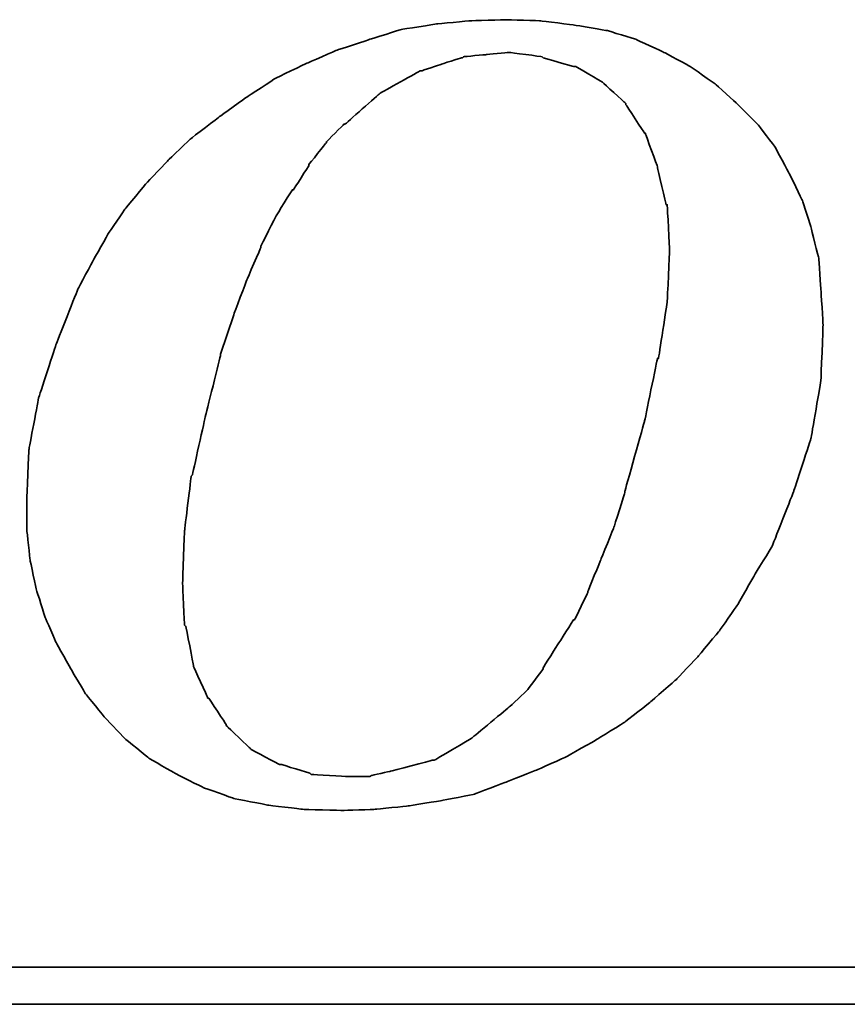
# Model space of a CAD drawing. Header units: millimetres. Extents: x 13 to 548, y 152 to 342.
# Tile 42 of 47: x 437.96 to 442.71, y 198.62 to 204.27. Entities that reach past the tile are written whole.
import ezdxf

# ---------------------------------------------------------------- set-up
doc = ezdxf.new("R2010")
doc.units = ezdxf.units.MM
doc.header["$LTSCALE"] = 0.15
doc.layers.add('DIM', color=4, linetype='CONTINUOUS')
doc.layers.add('layer 1', color=7, linetype='CONTINUOUS')

# ---------------------------------------------------------------- blocks, each defined once
blk = doc.blocks.new('TBI MOTION logo(完整正式版)')
at = {"layer": 'layer 1', "color": 22, "lineweight": 35}
for points, knots in [([(35.79625, -6.98375), (35.79625, -6.98375), (36.23125, -7.43875), (36.23125, -7.43875), (36.23125, -7.43875), (36.23125, -7.43875), (36.75625, -7.87125), (36.75625, -7.87125), (36.75625, -7.87125), (36.75625, -7.87125), (37.33125, -8.20375), (37.33125, -8.20375), (37.33125, -8.20375), (37.33125, -8.20375), (37.95625, -8.51875), (37.95625, -8.51875), (37.95625, -8.51875), (37.95625, -8.51875), (38.62625, -8.75875), (38.62625, -8.75875), (38.62625, -8.75875), (38.62625, -8.75875), (39.37125, -8.90375), (39.37125, -8.90375), (39.37125, -8.90375), (39.37125, -8.90375), (40.14125, -8.99875), (40.14125, -8.99875), (40.14125, -8.99875), (40.14125, -8.99875), (41.02625, -9.02375), (41.02625, -9.02375), (41.02625, -9.02375), (41.02625, -9.02375), (41.74625, -8.99875), (41.74625, -8.99875), (41.74625, -8.99875), (41.74625, -8.99875), (42.46625, -8.92375), (42.46625, -8.92375), (42.46625, -8.92375), (42.46625, -8.92375), (43.21125, -8.80625), (43.21125, -8.80625), (43.21125, -8.80625), (43.21125, -8.80625), (43.93125, -8.66375), (43.93125, -8.66375), (43.93125, -8.66375), (43.93125, -8.66375), (44.62625, -8.39875), (44.62625, -8.39875), (44.62625, -8.39875), (44.62625, -8.39875), (45.29625, -8.13375), (45.29625, -8.13375), (45.29625, -8.13375), (45.29625, -8.13375), (45.94625, -7.84375), (45.94625, -7.84375), (45.94625, -7.84375), (45.94625, -7.84375), (46.61625, -7.46375), (46.61625, -7.46375), (46.61625, -7.46375), (46.61625, -7.46375), (47.24125, -7.07875), (47.24125, -7.07875), (47.24125, -7.07875), (47.24125, -7.07875), (47.81625, -6.62375), (47.81625, -6.62375), (47.81625, -6.62375), (47.81625, -6.62375), (48.36875, -6.14375), (48.36875, -6.14375), (48.36875, -6.14375), (48.36875, -6.14375), (48.84625, -5.64125), (48.84625, -5.64125), (48.84625, -5.64125), (48.84625, -5.64125), (49.32625, -5.06375), (49.32625, -5.06375), (49.32625, -5.06375), (49.32625, -5.06375), (49.71125, -4.51374), (49.71125, -4.51374), (49.71125, -4.51374), (49.71125, -4.51374), (50.09625, -3.83874), (50.09625, -3.83874), (50.09625, -3.83874), (50.09625, -3.83874), (50.48125, -3.21374), (50.48125, -3.21374), (50.48125, -3.21374), (50.48125, -3.21374), (50.96125, -1.99125), (50.96125, -1.99125), (50.96125, -1.99125), (50.96125, -1.99125), (51.34375, -0.81875), (51.34375, -0.81875), (51.34375, -0.81875), (51.34375, -0.81875), (51.56125, 0.45624), (51.56125, 0.45624), (51.56125, 0.45624), (51.56125, 0.45624), (51.60625, 1.67624), (51.60625, 1.67624), (51.60625, 1.67624), (51.60625, 1.67624), (51.56125, 2.44625), (51.56125, 2.44625), (51.56125, 2.44625), (51.56125, 2.44625), (51.51125, 3.14125), (51.51125, 3.14125), (51.51125, 3.14125), (51.51125, 3.14125), (51.34375, 3.81125), (51.34375, 3.81125), (51.34375, 3.81125), (51.34375, 3.81125), (51.15125, 4.41125), (51.15125, 4.41125), (51.15125, 4.41125), (51.15125, 4.41125), (50.86125, 5.01125), (50.86125, 5.01125), (50.86125, 5.01125), (50.86125, 5.01125), (50.55125, 5.58875), (50.55125, 5.58875), (50.55125, 5.58875), (50.55125, 5.58875), (50.16625, 6.09125), (50.16625, 6.09125), (50.16625, 6.09125), (50.16625, 6.09125), (49.71125, 6.54875), (49.71125, 6.54875), (49.71125, 6.54875), (49.71125, 6.54875), (49.23125, 6.98125), (49.23125, 6.98125), (49.23125, 6.98125), (49.23125, 6.98125), (48.67875, 7.36625), (48.67875, 7.36625), (48.67875, 7.36625), (48.67875, 7.36625), (48.10375, 7.67625), (48.10375, 7.67625), (48.10375, 7.67625), (48.10375, 7.67625), (47.48125, 7.96375), (47.48125, 7.96375), (47.48125, 7.96375), (47.48125, 7.96375), (46.85625, 8.15625), (46.85625, 8.15625), (46.85625, 8.15625), (46.85625, 8.15625), (46.13625, 8.27624), (46.13625, 8.27624), (46.13625, 8.27624), (46.13625, 8.27624), (45.39125, 8.37125), (45.39125, 8.37125), (45.39125, 8.37125), (45.39125, 8.37125), (44.62625, 8.39624), (44.62625, 8.39624), (44.62625, 8.39624), (44.62625, 8.39624), (43.83625, 8.37125), (43.83625, 8.37125), (43.83625, 8.37125), (43.83625, 8.37125), (43.09125, 8.30125), (43.09125, 8.30125), (43.09125, 8.30125), (43.09125, 8.30125), (42.32125, 8.18125), (42.32125, 8.18125), (42.32125, 8.18125), (42.32125, 8.18125), (41.62875, 7.96375), (41.62875, 7.96375), (41.62875, 7.96375), (41.62875, 7.96375), (40.90625, 7.72625), (40.90625, 7.72625), (40.90625, 7.72625), (40.90625, 7.72625), (40.23624, 7.43625), (40.23624, 7.43625), (40.23624, 7.43625), (40.23624, 7.43625), (39.54124, 7.10125), (39.54124, 7.10125), (39.54124, 7.10125), (39.54124, 7.10125), (38.91625, 6.69125), (38.91625, 6.69125), (38.91625, 6.69125), (38.91625, 6.69125), (38.31625, 6.26125), (38.31625, 6.26125), (38.31625, 6.26125), (38.31625, 6.26125), (37.69125, 5.78125), (37.69125, 5.78125), (37.69125, 5.78125), (37.69125, 5.78125), (37.18625, 5.30125), (37.18625, 5.30125), (37.18625, 5.30125), (37.18625, 5.30125), (36.70625, 4.79624), (36.70625, 4.79624), (36.70625, 4.79624), (36.70625, 4.79624), (36.23125, 4.22125), (36.23125, 4.22125), (36.23125, 4.22125), (36.23125, 4.22125), (35.87124, 3.69375), (35.87124, 3.69375), (35.87124, 3.69375), (35.87124, 3.69375), (35.53125, 3.09125), (35.53125, 3.09125), (35.53125, 3.09125), (35.53125, 3.09125), (35.19875, 2.47125), (35.19875, 2.47125), (35.19875, 2.47125), (35.19875, 2.47125), (34.71625, 1.24625), (34.71625, 1.24625), (34.71625, 1.24625), (34.71625, 1.24625), (34.33125, 0.06874), (34.33125, 0.06874), (34.33125, 0.06874), (34.33125, 0.06874), (34.11625, -1.07875), (34.11625, -1.07875), (34.11625, -1.07875), (34.11625, -1.07875), (34.07125, -2.15875), (34.07125, -2.15875), (34.07125, -2.15875), (34.07125, -2.15875), (34.07125, -2.85375), (34.07125, -2.85375), (34.07125, -2.85375), (34.07125, -2.85375), (34.14125, -3.50375), (34.14125, -3.50375), (34.14125, -3.50375), (34.14125, -3.50375), (34.28625, -4.17375), (34.28625, -4.17375), (34.28625, -4.17375), (34.28625, -4.17375), (34.47625, -4.77624), (34.47625, -4.77624), (34.47625, -4.77624), (34.47625, -4.77624), (34.71625, -5.32625), (34.71625, -5.32625), (34.71625, -5.32625), (34.71625, -5.32625), (35.05375, -5.92875), (35.05375, -5.92875), (35.05375, -5.92875), (35.05375, -5.92875), (35.36375, -6.45375), (35.36375, -6.45375), (35.36375, -6.45375), (35.36375, -6.45375), (35.79625, -6.98375), (35.79625, -6.98375)], [0, 0, 0, 0, 0.01388889, 0.01388889, 0.01388889, 0.0138889, 0.02777778, 0.02777778, 0.02777778, 0.02777779, 0.04166667, 0.04166667, 0.04166667, 0.04166668, 0.05555556, 0.05555556, 0.05555556, 0.05555557, 0.06944444, 0.06944444, 0.06944444, 0.06944445, 0.08333333, 0.08333333, 0.08333333, 0.08333334, 0.09722222, 0.09722222, 0.09722222, 0.09722223, 0.11111111, 0.11111111, 0.11111111, 0.11111112, 0.125, 0.125, 0.125, 0.12500001, 0.13888889, 0.13888889, 0.13888889, 0.1388889, 0.15277778, 0.15277778, 0.15277778, 0.15277779, 0.16666667, 0.16666667, 0.16666667, 0.16666668, 0.18055556, 0.18055556, 0.18055556, 0.18055557, 0.19444444, 0.19444444, 0.19444444, 0.19444445, 0.20833333, 0.20833333, 0.20833333, 0.20833334, 0.22222222, 0.22222222, 0.22222222, 0.22222223, 0.23611111, 0.23611111, 0.23611111, 0.23611112, 0.25, 0.25, 0.25, 0.25000001, 0.26388889, 0.26388889, 0.26388889, 0.2638889, 0.27777778, 0.27777778, 0.27777778, 0.27777779, 0.29166667, 0.29166667, 0.29166667, 0.29166668, 0.30555556, 0.30555556, 0.30555556, 0.30555557, 0.31944444, 0.31944444, 0.31944444, 0.31944445, 0.33333333, 0.33333333, 0.33333333, 0.33333334, 0.34722222, 0.34722222, 0.34722222, 0.34722223, 0.36111111, 0.36111111, 0.36111111, 0.36111112, 0.375, 0.375, 0.375, 0.37500001, 0.38888889, 0.38888889, 0.38888889, 0.3888889, 0.40277778, 0.40277778, 0.40277778, 0.40277779, 0.41666667, 0.41666667, 0.41666667, 0.41666668, 0.43055556, 0.43055556, 0.43055556, 0.43055557, 0.44444444, 0.44444444, 0.44444444, 0.44444445, 0.45833333, 0.45833333, 0.45833333, 0.45833334, 0.47222222, 0.47222222, 0.47222222, 0.47222223, 0.48611111, 0.48611111, 0.48611111, 0.48611112, 0.5, 0.5, 0.5, 0.50000001, 0.51388889, 0.51388889, 0.51388889, 0.5138889, 0.52777778, 0.52777778, 0.52777778, 0.52777779, 0.54166667, 0.54166667, 0.54166667, 0.54166668, 0.55555556, 0.55555556, 0.55555556, 0.55555557, 0.56944444, 0.56944444, 0.56944444, 0.56944445, 0.58333333, 0.58333333, 0.58333333, 0.58333334, 0.59722222, 0.59722222, 0.59722222, 0.59722223, 0.61111111, 0.61111111, 0.61111111, 0.61111112, 0.625, 0.625, 0.625, 0.62500001, 0.63888889, 0.63888889, 0.63888889, 0.6388889, 0.65277778, 0.65277778, 0.65277778, 0.65277779, 0.66666667, 0.66666667, 0.66666667, 0.66666668, 0.68055556, 0.68055556, 0.68055556, 0.68055557, 0.69444444, 0.69444444, 0.69444444, 0.69444445, 0.70833333, 0.70833333, 0.70833333, 0.70833334, 0.72222222, 0.72222222, 0.72222222, 0.72222223, 0.73611111, 0.73611111, 0.73611111, 0.73611112, 0.75, 0.75, 0.75, 0.75000001, 0.76388889, 0.76388889, 0.76388889, 0.7638889, 0.77777778, 0.77777778, 0.77777778, 0.77777779, 0.79166667, 0.79166667, 0.79166667, 0.79166668, 0.80555556, 0.80555556, 0.80555556, 0.80555557, 0.81944444, 0.81944444, 0.81944444, 0.81944445, 0.83333333, 0.83333333, 0.83333333, 0.83333334, 0.84722222, 0.84722222, 0.84722222, 0.84722223, 0.86111111, 0.86111111, 0.86111111, 0.86111112, 0.875, 0.875, 0.875, 0.87500001, 0.88888889, 0.88888889, 0.88888889, 0.8888889, 0.90277778, 0.90277778, 0.90277778, 0.90277779, 0.91666667, 0.91666667, 0.91666667, 0.91666668, 0.93055556, 0.93055556, 0.93055556, 0.93055557, 0.94444444, 0.94444444, 0.94444444, 0.94444445, 0.95833333, 0.95833333, 0.95833333, 0.95833334, 0.97222222, 0.97222222, 0.97222222, 0.97222223, 0.98611111, 0.98611111, 0.98611111, 0.98611112, 1, 1, 1, 1]), ([(38.33875, 1.03124), (38.33875, 1.03124), (38.62625, 1.89625), (38.62625, 1.89625), (38.62625, 1.89625), (38.62625, 1.89625), (38.91625, 2.66375), (38.91625, 2.66375), (38.91625, 2.66375), (38.91625, 2.66375), (39.22625, 3.38125), (39.22625, 3.38125), (39.22625, 3.38125), (39.22625, 3.38125), (39.22625, 3.40624), (39.22625, 3.40624), (39.22625, 3.40624), (39.22625, 3.40624), (39.56124, 4.07624), (39.56124, 4.07624), (39.56124, 4.07624), (39.56124, 4.07624), (39.92125, 4.65125), (39.92125, 4.65125), (39.92125, 4.65125), (39.92125, 4.65125), (39.94625, 4.65125), (39.94625, 4.65125), (39.94625, 4.65125), (39.94625, 4.65125), (40.28125, 5.17875), (40.28125, 5.17875), (40.28125, 5.17875), (40.28125, 5.17875), (40.28125, 5.20375), (40.28125, 5.20375), (40.28125, 5.20375), (40.28125, 5.20375), (40.66875, 5.68625), (40.66875, 5.68625), (40.66875, 5.68625), (40.66875, 5.68625), (40.66875, 5.70625), (40.66875, 5.70625), (40.66875, 5.70625), (40.66875, 5.70625), (41.05124, 6.09125), (41.05124, 6.09125), (41.05124, 6.09125), (41.05124, 6.09125), (41.07625, 6.09125), (41.07625, 6.09125), (41.07625, 6.09125), (41.07625, 6.09125), (41.84125, 6.76625), (41.84125, 6.76625), (41.84125, 6.76625), (41.84125, 6.76625), (41.86625, 6.78625), (41.86625, 6.78625), (41.86625, 6.78625), (41.86625, 6.78625), (42.73125, 7.26624), (42.73125, 7.26624), (42.73125, 7.26624), (42.73125, 7.26624), (42.75625, 7.26624), (42.75625, 7.26624), (42.75625, 7.26624), (42.75625, 7.26624), (43.18625, 7.41125), (43.18625, 7.41125), (43.18625, 7.41125), (43.18625, 7.41125), (43.64125, 7.55625), (43.64125, 7.55625), (43.64125, 7.55625), (43.64125, 7.55625), (43.66625, 7.55625), (43.66625, 7.55625), (43.66625, 7.55625), (43.66625, 7.55625), (43.69125, 7.58124), (43.69125, 7.58124), (43.69125, 7.58124), (43.69125, 7.58124), (44.19125, 7.62625), (44.19125, 7.62625), (44.19125, 7.62625), (44.19125, 7.62625), (44.67125, 7.67625), (44.67125, 7.67625), (44.67125, 7.67625), (44.67125, 7.67625), (44.69625, 7.67625), (44.69625, 7.67625), (44.69625, 7.67625), (44.69625, 7.67625), (45.41875, 7.58124), (45.41875, 7.58124), (45.41875, 7.58124), (45.41875, 7.58124), (45.44125, 7.55625), (45.44125, 7.55625), (45.44125, 7.55625), (45.44125, 7.55625), (46.11125, 7.36625), (46.11125, 7.36625), (46.11125, 7.36625), (46.11125, 7.36625), (46.13625, 7.36625), (46.13625, 7.36625), (46.13625, 7.36625), (46.13625, 7.36625), (46.15875, 7.36625), (46.15875, 7.36625), (46.15875, 7.36625), (46.15875, 7.36625), (46.73625, 7.02624), (46.73625, 7.02624), (46.73625, 7.02624), (46.73625, 7.02624), (46.76125, 7.00624), (46.76125, 7.00624), (46.76125, 7.00624), (46.76125, 7.00624), (47.24125, 6.57124), (47.24125, 6.57124), (47.24125, 6.57124), (47.24125, 6.57124), (47.26625, 6.54875), (47.26625, 6.54875), (47.26625, 6.54875), (47.26625, 6.54875), (47.26625, 6.52375), (47.26625, 6.52375), (47.26625, 6.52375), (47.26625, 6.52375), (47.67375, 5.89875), (47.67375, 5.89875), (47.67375, 5.89875), (47.67375, 5.89875), (47.69625, 5.89875), (47.69625, 5.89875), (47.69625, 5.89875), (47.69625, 5.89875), (47.69625, 5.87625), (47.69625, 5.87625), (47.69625, 5.87625), (47.69625, 5.87625), (47.96125, 5.15625), (47.96125, 5.15625), (47.96125, 5.15625), (47.96125, 5.15625), (47.96125, 5.13125), (47.96125, 5.13125), (47.96125, 5.13125), (47.96125, 5.13125), (48.15125, 4.31875), (48.15125, 4.31875), (48.15125, 4.31875), (48.15125, 4.31875), (48.17625, 4.31875), (48.17625, 4.31875), (48.17625, 4.31875), (48.17625, 4.31875), (48.17625, 4.29125), (48.17625, 4.29125), (48.17625, 4.29125), (48.17625, 4.29125), (48.22625, 3.33125), (48.22625, 3.33125), (48.22625, 3.33125), (48.22625, 3.33125), (48.22625, 3.30875), (48.22625, 3.30875), (48.22625, 3.30875), (48.22625, 3.30875), (48.17625, 2.20624), (48.17625, 2.20624), (48.17625, 2.20624), (48.17625, 2.20624), (48.17625, 2.18124), (48.17625, 2.18124), (48.17625, 2.18124), (48.17625, 2.18124), (47.98375, 0.93624), (47.98375, 0.93624), (47.98375, 0.93624), (47.98375, 0.93624), (47.96125, 0.93624), (47.96125, 0.93624), (47.96125, 0.93624), (47.96125, 0.93624), (47.67375, -0.45874), (47.67375, -0.45874), (47.67375, -0.45874), (47.67375, -0.45874), (47.24125, -1.99125), (47.24125, -1.99125), (47.24125, -1.99125), (47.24125, -1.99125), (47.24125, -2.01874), (47.24125, -2.01874), (47.24125, -2.01874), (47.24125, -2.01874), (47.00125, -2.78375), (47.00125, -2.78375), (47.00125, -2.78375), (47.00125, -2.78375), (46.71125, -3.50375), (46.71125, -3.50375), (46.71125, -3.50375), (46.71125, -3.50375), (46.42625, -4.19875), (46.42625, -4.19875), (46.42625, -4.19875), (46.42625, -4.19875), (46.42625, -4.22375), (46.42625, -4.22375), (46.42625, -4.22375), (46.42625, -4.22375), (46.13625, -4.82374), (46.13625, -4.82374), (46.13625, -4.82374), (46.13625, -4.82374), (46.11125, -4.82374), (46.11125, -4.82374), (46.11125, -4.82374), (46.11125, -4.82374), (45.77625, -5.35125), (45.77625, -5.35125), (45.77625, -5.35125), (45.77625, -5.35125), (45.44125, -5.87875), (45.44125, -5.87875), (45.44125, -5.87875), (45.44125, -5.87875), (45.44125, -5.90375), (45.44125, -5.90375), (45.44125, -5.90375), (45.44125, -5.90375), (45.10625, -6.35875), (45.10625, -6.35875), (45.10625, -6.35875), (45.10625, -6.35875), (45.08125, -6.38375), (45.08125, -6.38375), (45.08125, -6.38375), (45.08125, -6.38375), (44.69625, -6.74375), (44.69625, -6.74375), (44.69625, -6.74375), (44.69625, -6.74375), (43.88375, -7.41625), (43.88375, -7.41625), (43.88375, -7.41625), (43.88375, -7.41625), (43.85625, -7.43875), (43.85625, -7.43875), (43.85625, -7.43875), (43.85625, -7.43875), (43.04125, -7.91875), (43.04125, -7.91875), (43.04125, -7.91875), (43.04125, -7.91875), (43.01625, -7.91875), (43.01625, -7.91875), (43.01625, -7.91875), (43.01625, -7.91875), (42.99625, -7.91875), (42.99625, -7.91875), (42.99625, -7.91875), (42.99625, -7.91875), (42.08125, -8.15875), (42.08125, -8.15875), (42.08125, -8.15875), (42.08125, -8.15875), (41.65125, -8.25625), (41.65125, -8.25625), (41.65125, -8.25625), (41.65125, -8.25625), (41.62875, -8.27875), (41.62875, -8.27875), (41.62875, -8.27875), (41.62875, -8.27875), (41.60125, -8.27875), (41.60125, -8.27875), (41.60125, -8.27875), (41.60125, -8.27875), (41.12125, -8.27875), (41.12125, -8.27875), (41.12125, -8.27875), (41.12125, -8.27875), (40.35624, -8.23125), (40.35624, -8.23125), (40.35624, -8.23125), (40.35624, -8.23125), (40.33125, -8.23125), (40.33125, -8.23125), (40.33125, -8.23125), (40.33125, -8.23125), (40.30625, -8.20375), (40.30625, -8.20375), (40.30625, -8.20375), (40.30625, -8.20375), (39.68375, -8.01375), (39.68375, -8.01375), (39.68375, -8.01375), (39.68375, -8.01375), (39.66124, -8.01375), (39.66124, -8.01375), (39.66124, -8.01375), (39.66124, -8.01375), (39.63625, -8.01375), (39.63625, -8.01375), (39.63625, -8.01375), (39.63625, -8.01375), (39.01125, -7.67875), (39.01125, -7.67875), (39.01125, -7.67875), (39.01125, -7.67875), (38.98875, -7.65375), (38.98875, -7.65375), (38.98875, -7.65375), (38.98875, -7.65375), (38.48625, -7.17375), (38.48625, -7.17375), (38.48625, -7.17375), (38.48625, -7.17375), (38.45875, -7.14875), (38.45875, -7.14875), (38.45875, -7.14875), (38.45875, -7.14875), (38.45875, -7.12875), (38.45875, -7.12875), (38.45875, -7.12875), (38.45875, -7.12875), (38.07625, -6.54875), (38.07625, -6.54875), (38.07625, -6.54875), (38.07625, -6.54875), (38.05125, -6.54875), (38.05125, -6.54875), (38.05125, -6.54875), (38.05125, -6.54875), (38.05125, -6.52875), (38.05125, -6.52875), (38.05125, -6.52875), (38.05125, -6.52875), (37.74125, -5.85375), (37.74125, -5.85375), (37.74125, -5.85375), (37.74125, -5.85375), (37.74125, -5.82875), (37.74125, -5.82875), (37.74125, -5.82875), (37.74125, -5.82875), (37.57375, -4.96875), (37.57375, -4.96875), (37.57375, -4.96875), (37.57375, -4.96875), (37.54625, -4.94375), (37.54625, -4.94375), (37.54625, -4.94375), (37.54625, -4.94375), (37.50125, -4.03375), (37.50125, -4.03375), (37.50125, -4.03375), (37.50125, -4.03375), (37.50125, -4.00875), (37.50125, -4.00875), (37.50125, -4.00875), (37.50125, -4.00875), (37.54625, -2.85375), (37.54625, -2.85375), (37.54625, -2.85375), (37.54625, -2.85375), (37.69125, -1.65875), (37.69125, -1.65875), (37.69125, -1.65875), (37.69125, -1.65875), (37.71624, -1.63375), (37.71624, -1.63375), (37.71624, -1.63375), (37.71624, -1.63375), (38.00375, -0.33875), (38.00375, -0.33875), (38.00375, -0.33875), (38.00375, -0.33875), (38.33875, 1.00624), (38.33875, 1.00624), (38.33875, 1.00624), (38.33875, 1.00624), (38.33875, 1.03124), (38.33875, 1.03124)], [0, 0, 0, 0, 0.01010101, 0.01010101, 0.01010101, 0.01010102, 0.02020202, 0.02020202, 0.02020202, 0.02020203, 0.03030303, 0.03030303, 0.03030303, 0.03030304, 0.04040404, 0.04040404, 0.04040404, 0.04040405, 0.05050505, 0.05050505, 0.05050505, 0.05050506, 0.06060606, 0.06060606, 0.06060606, 0.06060607, 0.07070707, 0.07070707, 0.07070707, 0.07070708, 0.08080808, 0.08080808, 0.08080808, 0.08080809, 0.09090909, 0.09090909, 0.09090909, 0.0909091, 0.1010101, 0.1010101, 0.1010101, 0.10101011, 0.11111111, 0.11111111, 0.11111111, 0.11111112, 0.12121212, 0.12121212, 0.12121212, 0.12121213, 0.13131313, 0.13131313, 0.13131313, 0.13131314, 0.14141414, 0.14141414, 0.14141414, 0.14141415, 0.15151515, 0.15151515, 0.15151515, 0.15151516, 0.16161616, 0.16161616, 0.16161616, 0.16161617, 0.17171717, 0.17171717, 0.17171717, 0.17171718, 0.18181818, 0.18181818, 0.18181818, 0.18181819, 0.19191919, 0.19191919, 0.19191919, 0.1919192, 0.2020202, 0.2020202, 0.2020202, 0.20202021, 0.21212121, 0.21212121, 0.21212121, 0.21212122, 0.22222222, 0.22222222, 0.22222222, 0.22222223, 0.23232323, 0.23232323, 0.23232323, 0.23232324, 0.24242424, 0.24242424, 0.24242424, 0.24242425, 0.25252525, 0.25252525, 0.25252525, 0.25252526, 0.26262626, 0.26262626, 0.26262626, 0.26262627, 0.27272727, 0.27272727, 0.27272727, 0.27272728, 0.28282828, 0.28282828, 0.28282828, 0.28282829, 0.29292929, 0.29292929, 0.29292929, 0.2929293, 0.3030303, 0.3030303, 0.3030303, 0.30303031, 0.31313131, 0.31313131, 0.31313131, 0.31313132, 0.32323232, 0.32323232, 0.32323232, 0.32323233, 0.33333333, 0.33333333, 0.33333333, 0.33333334, 0.34343434, 0.34343434, 0.34343434, 0.34343435, 0.35353535, 0.35353535, 0.35353535, 0.35353536, 0.36363636, 0.36363636, 0.36363636, 0.36363637, 0.37373737, 0.37373737, 0.37373737, 0.37373738, 0.38383838, 0.38383838, 0.38383838, 0.38383839, 0.39393939, 0.39393939, 0.39393939, 0.3939394, 0.4040404, 0.4040404, 0.4040404, 0.40404041, 0.41414141, 0.41414141, 0.41414141, 0.41414142, 0.42424242, 0.42424242, 0.42424242, 0.42424243, 0.43434343, 0.43434343, 0.43434343, 0.43434344, 0.44444444, 0.44444444, 0.44444444, 0.44444445, 0.45454545, 0.45454545, 0.45454545, 0.45454546, 0.46464646, 0.46464646, 0.46464646, 0.46464647, 0.47474747, 0.47474747, 0.47474747, 0.47474748, 0.48484848, 0.48484848, 0.48484848, 0.48484849, 0.49494949, 0.49494949, 0.49494949, 0.4949495, 0.50505051, 0.50505051, 0.50505051, 0.50505052, 0.51515152, 0.51515152, 0.51515152, 0.51515153, 0.52525253, 0.52525253, 0.52525253, 0.52525254, 0.53535354, 0.53535354, 0.53535354, 0.53535355, 0.54545455, 0.54545455, 0.54545455, 0.54545456, 0.55555556, 0.55555556, 0.55555556, 0.55555557, 0.56565657, 0.56565657, 0.56565657, 0.56565658, 0.57575758, 0.57575758, 0.57575758, 0.57575759, 0.58585859, 0.58585859, 0.58585859, 0.5858586, 0.5959596, 0.5959596, 0.5959596, 0.59595961, 0.60606061, 0.60606061, 0.60606061, 0.60606062, 0.61616162, 0.61616162, 0.61616162, 0.61616163, 0.62626263, 0.62626263, 0.62626263, 0.62626264, 0.63636364, 0.63636364, 0.63636364, 0.63636365, 0.64646465, 0.64646465, 0.64646465, 0.64646466, 0.65656566, 0.65656566, 0.65656566, 0.65656567, 0.66666667, 0.66666667, 0.66666667, 0.66666668, 0.67676768, 0.67676768, 0.67676768, 0.67676769, 0.68686869, 0.68686869, 0.68686869, 0.6868687, 0.6969697, 0.6969697, 0.6969697, 0.69696971, 0.70707071, 0.70707071, 0.70707071, 0.70707072, 0.71717172, 0.71717172, 0.71717172, 0.71717173, 0.72727273, 0.72727273, 0.72727273, 0.72727274, 0.73737374, 0.73737374, 0.73737374, 0.73737375, 0.74747475, 0.74747475, 0.74747475, 0.74747476, 0.75757576, 0.75757576, 0.75757576, 0.75757577, 0.76767677, 0.76767677, 0.76767677, 0.76767678, 0.77777778, 0.77777778, 0.77777778, 0.77777779, 0.78787879, 0.78787879, 0.78787879, 0.7878788, 0.7979798, 0.7979798, 0.7979798, 0.79797981, 0.80808081, 0.80808081, 0.80808081, 0.80808082, 0.81818182, 0.81818182, 0.81818182, 0.81818183, 0.82828283, 0.82828283, 0.82828283, 0.82828284, 0.83838384, 0.83838384, 0.83838384, 0.83838385, 0.84848485, 0.84848485, 0.84848485, 0.84848486, 0.85858586, 0.85858586, 0.85858586, 0.85858587, 0.86868687, 0.86868687, 0.86868687, 0.86868688, 0.87878788, 0.87878788, 0.87878788, 0.87878789, 0.88888889, 0.88888889, 0.88888889, 0.8888889, 0.8989899, 0.8989899, 0.8989899, 0.89898991, 0.90909091, 0.90909091, 0.90909091, 0.90909092, 0.91919192, 0.91919192, 0.91919192, 0.91919193, 0.92929293, 0.92929293, 0.92929293, 0.92929294, 0.93939394, 0.93939394, 0.93939394, 0.93939395, 0.94949495, 0.94949495, 0.94949495, 0.94949496, 0.95959596, 0.95959596, 0.95959596, 0.95959597, 0.96969697, 0.96969697, 0.96969697, 0.96969698, 0.97979798, 0.97979798, 0.97979798, 0.97979799, 0.98989899, 0.98989899, 0.98989899, 0.989899, 1, 1, 1, 1]), ([(75.90875, -9.47875), (75.90875, -9.47875), (75.90875, -12.28625), (75.90875, -12.28625), (75.90875, -12.28625), (75.90875, -12.28625), (75.90875, -12.47875), (75.90875, -12.47875), (75.90875, -12.47875), (75.90875, -12.47875), (75.71625, -12.47875), (75.71625, -12.47875), (75.71625, -12.47875), (75.71625, -12.47875), (-88.32875, -12.47875), (-88.32875, -12.47875), (-88.32875, -12.47875), (-88.32875, -12.47875), (-88.32875, -13.29375), (-88.32875, -13.29375), (-88.32875, -13.29375), (-88.32875, -13.29375), (82.89125, -13.29375), (82.89125, -13.29375), (82.89125, -13.29375), (82.89125, -13.29375), (75.90875, -9.47875), (75.90875, -9.47875)], [0, 0, 0, 0, 0.14285714, 0.14285714, 0.14285714, 0.14285715, 0.28571429, 0.28571429, 0.28571429, 0.2857143, 0.42857143, 0.42857143, 0.42857143, 0.42857144, 0.57142857, 0.57142857, 0.57142857, 0.57142858, 0.71428571, 0.71428571, 0.71428571, 0.71428572, 0.85714286, 0.85714286, 0.85714286, 0.85714287, 1, 1, 1, 1])]:
    blk.add_open_spline(points, degree=3, knots=knots, dxfattribs=at)

msp = doc.modelspace()

# ---------------------------------------------------------------- block references
at = {"layer": 'DIM', "color": 7, "xscale": 0.2606204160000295, "yscale": 0.2606204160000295, "zscale": 0.2606204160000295}
msp.add_blockref('TBI MOTION logo(完整正式版)', (429.1232, 202.0799), dxfattribs=at)

doc.saveas('drawing.dxf')
